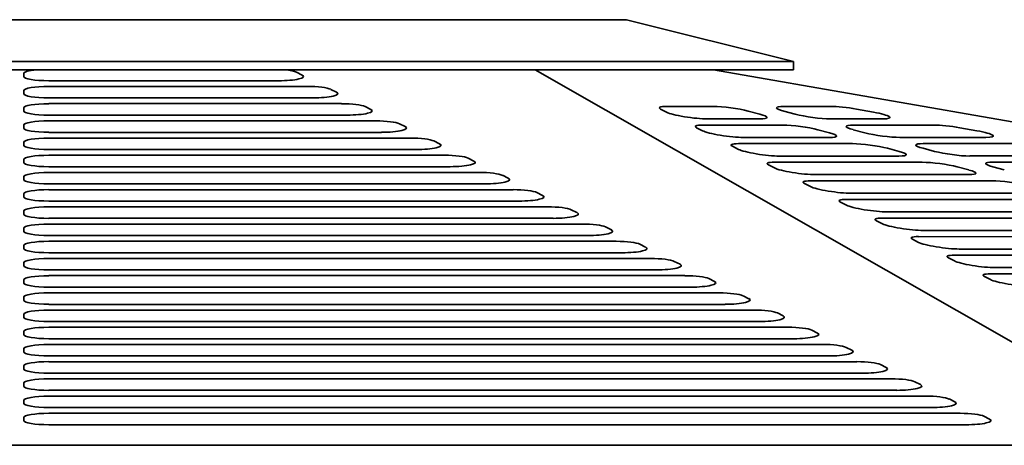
# Model space of a CAD drawing. Header units: millimetres. Extents: x 287 to 973, y 250 to 640.
# Tile 9 of 11: x 631 to 749, y 589 to 640. Entities that reach past the tile are written whole.
import ezdxf

# ---------------------------------------------------------------- set-up
doc = ezdxf.new("R2010")
doc.units = ezdxf.units.MM
doc.header["$LTSCALE"] = 3
doc.layers.add('Krawędzie widoczne(ISO)', color=7, linetype='Continuous', lineweight=35, true_color=0x262659)

msp = doc.modelspace()

# ---------------------------------------------------------------- linework, layer by layer
at = {"layer": 'Krawędzie widoczne(ISO)'}
for p, q in [((704, 640.5), (556, 640.5)), ((724, 635.5), (704, 640.5)), ((536, 635.5), (724, 635.5)), ((536, 634.5), (724, 634.5)), ((771.87, 589.5), (693.04, 634.5)), ((714.41, 634.5), (972.5, 589.5)), ((724, 634.5), (724, 635.5)), ((631.79, 633.7), (631.79, 634.05)), ((664.46, 634.21), (665.14, 633.87)), ((662.31, 633.19), (634.79, 633.19)), ((634.79, 632.5), (665.74, 632.5)), ((668.57, 632.15), (669.26, 631.81)), ((631.79, 631.64), (631.79, 631.99)), ((666.42, 631.13), (634.79, 631.13)), ((631.79, 629.58), (631.79, 629.92)), ((634.79, 630.44), (669.85, 630.44)), ((672.69, 630.09), (673.37, 629.75)), ((708.79, 629.41), (708.08, 629.78)), ((708.8, 630.1), (714.37, 630.1)), ((722.85, 630.11), (728.42, 630.11)), ((731.53, 629.79), (733.59, 629.42)), ((670.54, 629.07), (634.79, 629.07)), ((719.94, 628.62), (713.69, 628.62)), ((718.58, 629.55), (719.97, 629.18)), ((724.21, 629.18), (722.82, 629.55)), ((734.66, 628.62), (728.41, 628.62)), ((631.79, 627.52), (631.79, 627.86)), ((634.79, 628.38), (673.97, 628.38)), ((676.8, 628.03), (677.49, 627.69)), ((713.1, 627.18), (712.38, 627.56)), ((713.11, 627.87), (722.72, 627.88)), ((731.2, 627.88), (740.81, 627.88)), ((743.91, 627.56), (745.97, 627.19)), ((674.65, 627), (634.79, 627)), ((634.79, 626.32), (678.08, 626.32)), ((728.28, 626.39), (718, 626.39)), ((726.93, 627.32), (728.32, 626.95)), ((732.55, 626.95), (731.16, 627.32)), ((747.04, 626.4), (736.76, 626.39)), ((631.79, 625.46), (631.79, 625.8)), ((680.92, 625.97), (681.6, 625.63)), ((717.41, 624.96), (716.69, 625.33)), ((717.42, 625.65), (731.07, 625.65)), ((735.27, 625.09), (736.66, 624.72)), ((740.9, 624.72), (739.51, 625.09)), ((739.54, 625.65), (753.19, 625.65)), ((678.77, 624.94), (634.79, 624.94)), ((634.79, 624.26), (682.2, 624.26)), ((685.03, 623.91), (685.72, 623.56)), ((736.63, 624.16), (722.31, 624.16)), ((759.43, 624.17), (745.11, 624.17)), ((631.79, 623.4), (631.79, 623.74)), ((682.88, 622.88), (634.79, 622.88)), ((721.72, 622.73), (721, 623.1)), ((721.73, 623.42), (739.41, 623.42)), ((743.62, 622.87), (745.01, 622.49)), ((749.25, 622.5), (747.86, 622.87)), ((747.89, 623.42), (765.57, 623.43)), ((631.79, 621.34), (631.79, 621.68)), ((634.79, 622.2), (686.31, 622.2)), ((689.15, 621.85), (689.83, 621.5)), ((744.98, 621.94), (726.62, 621.93)), ((687, 620.82), (634.79, 620.82)), ((726.03, 620.5), (725.31, 620.87)), ((726.04, 621.19), (747.76, 621.19)), ((631.79, 619.28), (631.79, 619.62)), ((634.79, 620.13), (690.43, 620.13)), ((693.26, 619.79), (693.95, 619.44)), ((753.32, 619.71), (730.93, 619.7)), ((691.11, 618.76), (634.79, 618.76)), ((634.79, 618.07), (694.54, 618.07)), ((730.34, 618.27), (729.62, 618.64)), ((730.35, 618.96), (756.11, 618.97)), ((631.79, 617.21), (631.79, 617.56)), ((697.38, 617.72), (698.06, 617.38)), ((761.67, 617.48), (735.24, 617.48)), ((695.23, 616.7), (634.79, 616.7)), ((634.79, 616.01), (698.65, 616.01)), ((701.49, 615.66), (702.18, 615.32)), ((734.65, 616.04), (733.93, 616.41)), ((734.65, 616.73), (764.45, 616.74)), ((631.79, 615.15), (631.79, 615.5)), ((699.34, 614.64), (634.79, 614.64)), ((738.96, 614.5), (772.8, 614.51)), ((770.02, 615.25), (739.55, 615.25)), ((631.79, 613.09), (631.79, 613.43)), ((634.79, 613.95), (702.77, 613.95)), ((705.61, 613.6), (706.29, 613.26)), ((738.96, 613.81), (738.24, 614.19)), ((703.46, 612.58), (634.79, 612.58)), ((743.27, 612.27), (781.15, 612.29)), ((778.36, 613.03), (743.86, 613.02)), ((631.79, 611.03), (631.79, 611.37)), ((634.79, 611.89), (706.88, 611.89)), ((709.72, 611.54), (710.41, 611.2)), ((743.27, 611.59), (742.55, 611.96)), ((707.57, 610.51), (634.79, 610.51)), ((634.79, 609.83), (711, 609.83)), ((747.58, 610.05), (789.49, 610.06)), ((786.71, 610.8), (748.16, 610.79)), ((631.79, 608.97), (631.79, 609.31)), ((713.84, 609.48), (714.52, 609.14)), ((747.58, 609.36), (746.86, 609.73)), ((711.69, 608.45), (634.79, 608.45)), ((634.79, 607.77), (715.11, 607.77)), ((717.95, 607.42), (718.64, 607.07)), ((631.79, 606.91), (631.79, 607.25)), ((715.8, 606.39), (634.79, 606.39)), ((631.79, 604.85), (631.79, 605.19)), ((634.79, 605.71), (719.23, 605.71)), ((722.07, 605.36), (722.75, 605.01)), ((719.91, 604.33), (634.79, 604.33)), ((631.79, 602.79), (631.79, 603.13)), ((634.79, 603.64), (723.34, 603.64)), ((726.18, 603.3), (726.87, 602.95)), ((724.03, 602.27), (634.79, 602.27)), ((634.79, 601.58), (727.46, 601.58)), ((631.79, 600.72), (631.79, 601.07)), ((730.3, 601.23), (730.98, 600.89)), ((728.14, 600.21), (634.79, 600.21)), ((634.79, 599.52), (731.57, 599.52)), ((734.41, 599.17), (735.1, 598.83)), ((631.79, 598.66), (631.79, 599.01)), ((732.26, 598.15), (634.79, 598.15)), ((631.79, 596.6), (631.79, 596.95)), ((634.79, 597.46), (735.69, 597.46)), ((738.53, 597.11), (739.21, 596.77)), ((736.37, 596.09), (634.79, 596.09)), ((631.79, 594.54), (631.79, 594.88)), ((634.79, 595.4), (739.8, 595.4)), ((742.64, 595.05), (743.33, 594.71)), ((740.49, 594.03), (634.79, 594.03)), ((634.79, 593.34), (743.97, 593.34)), ((631.79, 592.48), (631.79, 592.82)), ((746.8, 592.99), (747.49, 592.65)), ((744.65, 591.96), (634.79, 591.96)), ((771.87, 589.5), (488.13, 589.5))]:
    msp.add_line(p, q, dxfattribs=at)
for centre, major_axis, ratio, start_param, end_param in [((634.79, 634.05), (-3, 0), 0.171768, 5.209568, 6.283185), ((661.62, 634.05), (3, 0), 0.171768, 0.330338, 1.073623), ((634.79, 633.7), (-3, 0), 0.171768, 6.283185, 7.853981), ((662.31, 633.7), (3, 0), 0.171768, 4.712389, 6.613523), ((634.79, 631.99), (-3, 0), 0.171768, 4.712389, 6.283185), ((665.74, 631.99), (3, 0), 0.171768, 0.330338, 1.570796), ((634.79, 631.64), (-3, 0), 0.171768, 6.283185, 7.853981), ((666.42, 631.64), (3, 0), 0.171768, 4.712389, 6.613523), ((634.79, 629.92), (-3, 0), 0.171768, 4.712389, 6.283185), ((669.85, 629.92), (3, 0), 0.171768, 0.330338, 1.570796), ((710.89, 629.55), (-2.97, 0.4), 0.131244, 5.507574, 6.633878), ((716.46, 629.55), (2.97, -0.4), 0.131244, 0.795185, 2.365981), ((724.94, 629.55), (-2.97, 0.4), 0.131244, 5.507574, 7.07837), ((730.51, 629.55), (2.97, -0.4), 0.131244, 1.239676, 2.365981), ((634.79, 629.58), (-3, 0), 0.171768, 6.283185, 7.853981), ((670.54, 629.58), (3, 0), 0.171768, 4.712389, 6.613523), ((711.6, 629.17), (-2.97, 0.4), 0.131244, 0.350693, 2.365981), ((717.85, 629.18), (2.97, -0.4), 0.131244, 5.507574, 7.07837), ((726.33, 629.18), (-2.97, 0.4), 0.131244, 0.795185, 2.365981), ((732.57, 629.18), (2.97, -0.4), 0.131244, 5.507574, 7.522861), ((634.79, 627.86), (-3, 0), 0.171768, 4.712389, 6.283185), ((634.79, 627.52), (-3, 0), 0.171768, 6.283185, 7.853981), ((673.97, 627.86), (3, 0), 0.171768, 0.330338, 1.570796), ((674.65, 627.52), (3, 0), 0.171768, 4.712389, 6.613523), ((715.2, 627.32), (-2.97, 0.4), 0.131244, 5.507574, 6.633878), ((724.81, 627.32), (2.97, -0.4), 0.131244, 0.795185, 2.365981), ((733.28, 627.32), (-2.97, 0.4), 0.131244, 5.507574, 7.07837), ((742.89, 627.32), (2.97, -0.4), 0.131244, 1.239676, 2.365981), ((634.79, 625.8), (-3, 0), 0.171768, 4.712389, 6.283185), ((678.08, 625.8), (3, 0), 0.171768, 0.330338, 1.570796), ((715.91, 626.95), (-2.97, 0.4), 0.131244, 0.350693, 2.365981), ((726.2, 626.95), (2.97, -0.4), 0.131244, 5.507574, 7.07837), ((734.67, 626.95), (-2.97, 0.4), 0.131244, 0.795185, 2.365981), ((744.96, 626.95), (2.97, -0.4), 0.131244, 5.507574, 7.522861), ((634.79, 625.46), (-3, 0), 0.171768, 6.283185, 7.853981), ((678.77, 625.46), (3, 0), 0.171768, 4.712389, 6.613523), ((719.5, 625.09), (-2.97, 0.4), 0.131244, 5.507574, 6.633878), ((733.15, 625.09), (2.97, -0.4), 0.131244, 0.795185, 2.365981), ((741.63, 625.09), (-2.97, 0.4), 0.131244, 5.507574, 7.07837), ((634.79, 623.74), (-3, 0), 0.171768, 4.712389, 6.283185), ((682.2, 623.74), (3, 0), 0.171768, 0.330338, 1.570796), ((720.22, 624.72), (-2.97, 0.4), 0.131244, 0.350693, 2.365981), ((734.54, 624.72), (2.97, -0.4), 0.131244, 5.507574, 7.07837), ((743.02, 624.72), (-2.97, 0.4), 0.131244, 0.795185, 2.365981), ((634.79, 623.4), (-3, 0), 0.171768, 6.283185, 7.853981), ((682.88, 623.4), (3, 0), 0.171768, 4.712389, 6.613523), ((723.81, 622.86), (-2.97, 0.4), 0.131244, 5.507574, 6.633878), ((724.53, 622.49), (-2.97, 0.4), 0.131244, 0.350693, 2.365981), ((741.5, 622.86), (2.97, -0.4), 0.131244, 0.795185, 2.365981), ((749.98, 622.87), (-2.97, 0.4), 0.131244, 5.507574, 7.07837), ((634.79, 621.68), (-3, 0), 0.171768, 4.712389, 6.283185), ((686.31, 621.68), (3, 0), 0.171768, 0.330338, 1.570796), ((742.89, 622.49), (2.97, -0.4), 0.131244, 5.507574, 7.07837), ((634.79, 621.34), (-3, 0), 0.171768, 6.283185, 7.853981), ((687, 621.34), (3, 0), 0.171768, 4.712389, 6.613523), ((728.12, 620.63), (-2.97, 0.4), 0.131244, 5.507574, 6.633878), ((728.84, 620.26), (-2.97, 0.4), 0.131244, 0.350693, 2.365981), ((749.85, 620.64), (2.97, -0.4), 0.131244, 0.795185, 2.365981), ((634.79, 619.62), (-3, 0), 0.171768, 4.712389, 6.283185), ((634.79, 619.28), (-3, 0), 0.171768, 6.283185, 7.853981), ((690.43, 619.62), (3, 0), 0.171768, 0.330338, 1.570796), ((691.11, 619.28), (3, 0), 0.171768, 4.712389, 6.613523), ((634.79, 617.56), (-3, 0), 0.171768, 4.712389, 6.283185), ((694.54, 617.56), (3, 0), 0.171768, 0.330338, 1.570796), ((732.43, 618.4), (-2.97, 0.4), 0.131244, 5.507574, 6.633878), ((733.15, 618.03), (-2.97, 0.4), 0.131244, 0.350693, 2.365981), ((634.79, 617.21), (-3, 0), 0.171768, 6.283185, 7.853981), ((695.23, 617.21), (3, 0), 0.171768, 4.712389, 6.613523), ((634.79, 615.5), (-3, 0), 0.171768, 4.712389, 6.283185), ((698.65, 615.5), (3, 0), 0.171768, 0.330338, 1.570796), ((736.74, 616.17), (-2.97, 0.4), 0.131244, 5.507574, 6.633878), ((737.46, 615.8), (-2.97, 0.4), 0.131244, 0.350693, 2.365981), ((634.79, 615.15), (-3, 0), 0.171768, 6.283185, 7.853981), ((699.34, 615.15), (3, 0), 0.171768, 4.712389, 6.613523), ((741.05, 613.95), (-2.97, 0.4), 0.131244, 5.507574, 6.633878), ((634.79, 613.43), (-3, 0), 0.171768, 4.712389, 6.283185), ((702.77, 613.43), (3, 0), 0.171768, 0.330338, 1.570796), ((741.77, 613.58), (-2.97, 0.4), 0.131244, 0.350693, 2.365981), ((634.79, 613.09), (-3, 0), 0.171768, 6.283185, 7.853981), ((703.46, 613.09), (3, 0), 0.171768, 4.712389, 6.613523), ((745.36, 611.72), (-2.97, 0.4), 0.131244, 5.507574, 6.633878), ((634.79, 611.37), (-3, 0), 0.171768, 4.712389, 6.283185), ((634.79, 611.03), (-3, 0), 0.171768, 6.283185, 7.853981), ((706.88, 611.37), (3, 0), 0.171768, 0.330338, 1.570796), ((707.57, 611.03), (3, 0), 0.171768, 4.712389, 6.613523), ((746.08, 611.35), (-2.97, 0.4), 0.131244, 0.350693, 2.365981), ((634.79, 609.31), (-3, 0), 0.171768, 4.712389, 6.283185), ((711, 609.31), (3, 0), 0.171768, 0.330338, 1.570796), ((749.67, 609.49), (-2.97, 0.4), 0.131244, 5.507574, 6.633878), ((634.79, 608.97), (-3, 0), 0.171768, 6.283185, 7.853981), ((711.69, 608.97), (3, 0), 0.171768, 4.712389, 6.613523), ((750.39, 609.12), (-2.97, 0.4), 0.131244, 0.350693, 2.365981), ((634.79, 607.25), (-3, 0), 0.171768, 4.712389, 6.283185), ((715.11, 607.25), (3, 0), 0.171768, 0.330338, 1.570796), ((634.79, 606.91), (-3, 0), 0.171768, 6.283185, 7.853981), ((715.8, 606.91), (3, 0), 0.171768, 4.712389, 6.613523), ((634.79, 605.19), (-3, 0), 0.171768, 4.712389, 6.283185), ((719.23, 605.19), (3, 0), 0.171768, 0.330338, 1.570796), ((719.91, 604.85), (3, 0), 0.171768, 4.712389, 6.613523), ((634.79, 604.85), (-3, 0), 0.171768, 6.283185, 7.853981), ((634.79, 603.13), (-3, 0), 0.171768, 4.712389, 6.283185), ((634.79, 602.79), (-3, 0), 0.171768, 6.283185, 7.853981), ((723.34, 603.13), (3, 0), 0.171768, 0.330338, 1.570796), ((724.03, 602.79), (3, 0), 0.171768, 4.712389, 6.613523), ((634.79, 601.07), (-3, 0), 0.171768, 4.712389, 6.283185), ((727.46, 601.07), (3, 0), 0.171768, 0.330338, 1.570796), ((634.79, 600.72), (-3, 0), 0.171768, 6.283185, 7.853981), ((728.14, 600.72), (3, 0), 0.171768, 4.712389, 6.613523), ((634.79, 599.01), (-3, 0), 0.171768, 4.712389, 6.283185), ((731.57, 599.01), (3, 0), 0.171768, 0.330338, 1.570796), ((634.79, 598.66), (-3, 0), 0.171768, 6.283185, 7.853981), ((732.26, 598.66), (3, 0), 0.171768, 4.712389, 6.613523), ((634.79, 596.95), (-3, 0), 0.171768, 4.712389, 6.283185), ((735.69, 596.95), (3, 0), 0.171768, 0.330338, 1.570796), ((736.37, 596.6), (3, 0), 0.171768, 4.712389, 6.613523), ((634.79, 596.6), (-3, 0), 0.171768, 6.283185, 7.853981), ((634.79, 594.88), (-3, 0), 0.171768, 4.712389, 6.283185), ((634.79, 594.54), (-3, 0), 0.171768, 6.283185, 7.853981), ((739.8, 594.88), (3, 0), 0.171768, 0.330338, 1.570796), ((740.49, 594.54), (3, 0), 0.171768, 4.712389, 6.613523), ((634.79, 592.82), (-3, 0), 0.171768, 4.712389, 6.283185), ((743.97, 592.82), (3, 0), 0.171768, 0.330338, 1.570796), ((634.79, 592.48), (-3, 0), 0.171768, 6.283185, 7.853981), ((744.65, 592.48), (3, 0), 0.171768, 4.712389, 6.613523)]:
    msp.add_ellipse(centre, major_axis=major_axis, ratio=ratio, start_param=start_param, end_param=end_param, dxfattribs=at)

doc.saveas('drawing.dxf')
